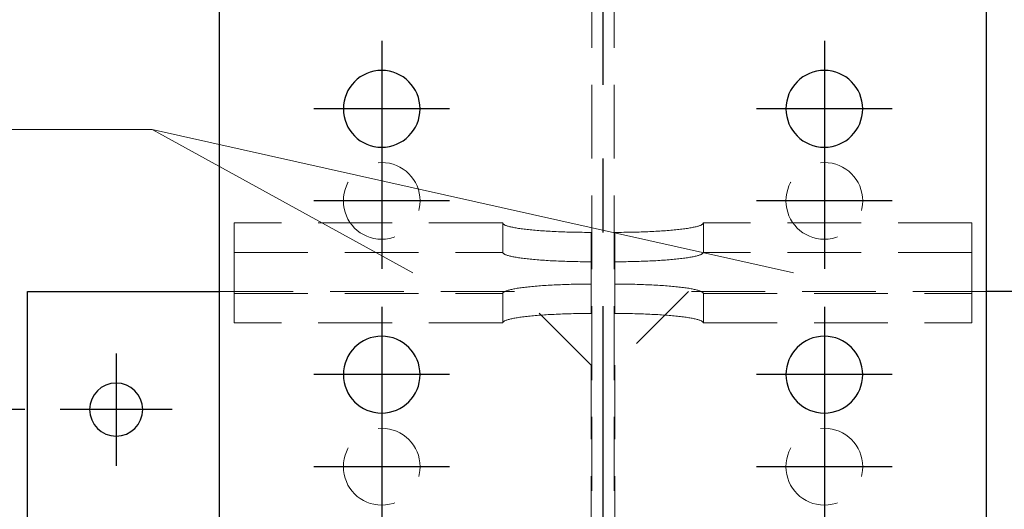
# Model space of a CAD drawing. Header units: millimetres. Extents: x 2097 to 3301, y 14853 to 15503.
# Tile 42 of 97: x 2376 to 2409, y 15432 to 15448. Entities that reach past the tile are written whole.
import ezdxf

# ---------------------------------------------------------------- set-up
doc = ezdxf.new("R2010")
doc.units = ezdxf.units.MM
doc.header["$LTSCALE"] = 10
doc.linetypes.add('HIDDEN', pattern=[0.375, 0.25, -0.125])
doc.linetypes.add('MITTE', pattern=[2, 1.25, -0.25, 0.25, -0.25])
doc.layers.get('Defpoints').update_dxf_attribs({"color": 1})
for name, color, linetype, lineweight in [('PS_DIM', 4, 'Continuous', 13), ('PS_Hidden', 2, 'HIDDEN', 9), ('PS_Pos', 1, 'Continuous', 15), ('PS_SOLID', 7, 'Continuous', 30)]:
    doc.layers.add(name, color=color, linetype=linetype, lineweight=lineweight)
doc.layers.add('PS_MID', color=5, linetype='MITTE')
doc.layers.add('PS_SHAPE', color=3, linetype='Continuous')
doc.styles.add('simplex', font='simplex.shx', dxfattribs={"width": 0.75})
doc.dimstyles.new('1_10_GŁ_DS1-LS10', dxfattribs={"dimtxt": 2, "dimasz": 2, "dimexe": 2, "dimexo": 5, "dimgap": 1, "dimtad": 1, "dimjust": 4, "dimdec": 0, "dimlfac": 10, "dimtxsty": 'simplex', "dimblk1": 'NONE', "dimsah": 1, "dimcen": 2, "dimclrd": 256, "dimclre": 256, "dimclrt": 3, "dimadec": 1, "dimazin": 0, "dimtfac": 1, "dimtdec": 0, "dimtmove": 2, "dimatfit": 3, "dimfxl": 1, "dimarcsym": 0})

# ---------------------------------------------------------------- blocks, each defined once
blk = doc.blocks.new('*D1398')
at = {"layer": 'Defpoints', "color": 0, "transparency": 16777216}
for p in [(2360.893, 15428.911), (2381.148, 15428.911), (2408.748, 15223.911)]:
    blk.add_point(p, dxfattribs=at)
at = {"layer": 'PS_DIM', "lineweight": -2, "transparency": 16777216}
for p, q in [((2376.148, 15428.911), (2358.893, 15428.911)), ((2360.893, 15223.911), (2360.893, 15426.911)), ((2403.748, 15223.911), (2358.893, 15223.911))]:
    blk.add_line(p, q, dxfattribs=at)
at = {"layer": 'PS_DIM', "transparency": 16777216}
blk.add_solid([(2360.559, 15426.911), (2361.226, 15426.911), (2360.893, 15428.911)], dxfattribs=at)
at = {"layer": 'PS_DIM', "color": 3, "transparency": 16777216, "insert": (2364.555, 15430.931), "char_height": 2, "attachment_point": 5, "rotation": 0.0573, "style": 'simplex'}
blk.add_mtext('6470', dxfattribs=at)
blk = doc.blocks.new('_None')
blk = doc.blocks.new('*D1399')
at = {"layer": 'Defpoints', "color": 0, "transparency": 16777216}
for p in [(2360.893, 15434.911), (2381.148, 15434.911), (2408.748, 15223.911)]:
    blk.add_point(p, dxfattribs=at)
at = {"layer": 'PS_DIM', "lineweight": -2, "transparency": 16777216}
for p, q in [((2376.148, 15434.911), (2358.893, 15434.911)), ((2360.893, 15223.911), (2360.893, 15432.911)), ((2403.748, 15223.911), (2358.893, 15223.911))]:
    blk.add_line(p, q, dxfattribs=at)
at = {"layer": 'PS_DIM', "transparency": 16777216}
blk.add_solid([(2360.559, 15432.911), (2361.226, 15432.911), (2360.893, 15434.911)], dxfattribs=at)
at = {"layer": 'PS_DIM', "color": 3, "transparency": 16777216, "insert": (2364.555, 15436.931), "char_height": 2, "attachment_point": 5, "rotation": 0.0573, "style": 'simplex'}
blk.add_mtext('6530', dxfattribs=at)
blk = doc.blocks.new('*D1400')
at = {"layer": 'Defpoints', "color": 0, "transparency": 16777216}
for p in [(2360.893, 15451.911), (2388.664, 15451.911), (2408.748, 15223.911)]:
    blk.add_point(p, dxfattribs=at)
at = {"layer": 'PS_DIM', "lineweight": -2, "transparency": 16777216}
for p, q in [((2383.664, 15451.911), (2358.893, 15451.911)), ((2360.893, 15223.911), (2360.893, 15449.911)), ((2403.748, 15223.911), (2358.893, 15223.911))]:
    blk.add_line(p, q, dxfattribs=at)
at = {"layer": 'PS_DIM', "transparency": 16777216}
blk.add_solid([(2360.559, 15449.911), (2361.226, 15449.911), (2360.893, 15451.911)], dxfattribs=at)
at = {"layer": 'PS_DIM', "color": 3, "transparency": 16777216, "insert": (2364.555, 15453.931), "char_height": 2, "attachment_point": 5, "rotation": 0.0573, "style": 'simplex'}
blk.add_mtext('6700', dxfattribs=at)
blk = doc.blocks.new('*X599')
at = {"layer": 'PS_Hidden', "color": 2, "linetype": 'HIDDEN'}
for p, q in [((2595.373, 15285.911), (2595.373, 15451.911)), ((2596.123, 15285.911), (2596.123, 15451.911)), ((2583.248, 15440.235), (2583.248, 15441.229)), ((2592.348, 15441.229), (2583.248, 15441.229)), ((2592.348, 15441.229), (2592.349, 15441.221)), ((2592.348, 15440.235), (2592.348, 15441.229)), ((2592.349, 15441.221), (2592.352, 15441.213)), ((2592.352, 15441.213), (2592.357, 15441.205)), ((2592.357, 15441.205), (2592.363, 15441.197)), ((2592.363, 15441.197), (2592.372, 15441.189)), ((2592.372, 15441.189), (2592.383, 15441.181)), ((2592.383, 15441.181), (2592.395, 15441.173)), ((2592.395, 15441.173), (2592.409, 15441.165)), ((2592.409, 15441.165), (2592.426, 15441.157)), ((2592.426, 15441.157), (2592.444, 15441.149)), ((2592.444, 15441.149), (2592.464, 15441.142)), ((2592.464, 15441.142), (2592.486, 15441.134)), ((2592.486, 15441.134), (2592.509, 15441.126)), ((2592.509, 15441.126), (2592.535, 15441.119)), ((2592.535, 15441.119), (2592.562, 15441.111)), ((2592.562, 15441.111), (2592.591, 15441.104)), ((2592.591, 15441.104), (2592.622, 15441.096)), ((2592.622, 15441.096), (2592.655, 15441.089)), ((2592.655, 15441.089), (2592.689, 15441.082)), ((2592.689, 15441.082), (2592.725, 15441.075)), ((2592.725, 15441.075), (2592.763, 15441.068)), ((2592.763, 15441.068), (2592.802, 15441.061)), ((2592.802, 15441.061), (2592.843, 15441.054)), ((2592.843, 15441.054), (2592.886, 15441.047)), ((2592.886, 15441.047), (2592.93, 15441.041)), ((2592.93, 15441.041), (2592.976, 15441.034)), ((2592.976, 15441.034), (2593.023, 15441.028)), ((2593.023, 15441.028), (2593.072, 15441.022)), ((2593.072, 15441.022), (2593.122, 15441.016)), ((2593.122, 15441.016), (2593.174, 15441.01)), ((2593.174, 15441.01), (2593.227, 15441.004)), ((2593.227, 15441.004), (2593.281, 15440.999)), ((2593.281, 15440.999), (2593.337, 15440.993)), ((2593.337, 15440.993), (2593.394, 15440.988)), ((2593.394, 15440.988), (2593.452, 15440.983)), ((2593.452, 15440.983), (2593.512, 15440.978)), ((2593.512, 15440.978), (2593.572, 15440.973)), ((2593.572, 15440.973), (2593.634, 15440.968)), ((2593.634, 15440.968), (2593.697, 15440.963)), ((2593.697, 15440.963), (2593.761, 15440.959)), ((2593.761, 15440.959), (2593.826, 15440.955)), ((2593.826, 15440.955), (2593.892, 15440.951)), ((2593.892, 15440.951), (2593.959, 15440.947)), ((2593.959, 15440.947), (2594.027, 15440.943)), ((2594.027, 15440.943), (2594.095, 15440.94)), ((2594.095, 15440.94), (2594.165, 15440.937)), ((2594.165, 15440.937), (2594.235, 15440.934)), ((2594.235, 15440.934), (2594.306, 15440.931)), ((2594.306, 15440.931), (2594.378, 15440.928)), ((2594.378, 15440.928), (2594.45, 15440.925)), ((2594.45, 15440.925), (2594.523, 15440.923)), ((2594.523, 15440.923), (2594.596, 15440.921)), ((2594.596, 15440.921), (2594.67, 15440.919)), ((2594.67, 15440.919), (2594.744, 15440.917)), ((2594.744, 15440.917), (2594.819, 15440.916)), ((2594.819, 15440.916), (2594.894, 15440.915)), ((2596.602, 15440.915), (2596.677, 15440.916)), ((2596.677, 15440.916), (2596.752, 15440.917)), ((2596.752, 15440.917), (2596.826, 15440.919)), ((2596.826, 15440.919), (2596.9, 15440.921)), ((2596.9, 15440.921), (2596.973, 15440.923)), ((2596.973, 15440.923), (2597.046, 15440.925)), ((2597.046, 15440.925), (2597.118, 15440.928)), ((2597.118, 15440.928), (2597.19, 15440.931)), ((2597.19, 15440.931), (2597.261, 15440.934)), ((2597.261, 15440.934), (2597.331, 15440.937)), ((2597.331, 15440.937), (2597.401, 15440.94)), ((2597.401, 15440.94), (2597.469, 15440.943)), ((2597.469, 15440.943), (2597.537, 15440.947)), ((2597.537, 15440.947), (2597.604, 15440.951)), ((2597.604, 15440.951), (2597.67, 15440.955)), ((2597.67, 15440.955), (2597.735, 15440.959)), ((2597.735, 15440.959), (2597.799, 15440.963)), ((2597.799, 15440.963), (2597.862, 15440.968)), ((2597.862, 15440.968), (2597.924, 15440.973)), ((2597.924, 15440.973), (2597.984, 15440.978)), ((2597.984, 15440.978), (2598.044, 15440.983)), ((2598.044, 15440.983), (2598.102, 15440.988)), ((2598.102, 15440.988), (2598.159, 15440.993)), ((2598.159, 15440.993), (2598.215, 15440.999)), ((2598.215, 15440.999), (2598.269, 15441.004)), ((2598.269, 15441.004), (2598.322, 15441.01)), ((2598.322, 15441.01), (2598.374, 15441.016)), ((2598.374, 15441.016), (2598.424, 15441.022)), ((2598.424, 15441.022), (2598.473, 15441.028)), ((2598.473, 15441.028), (2598.52, 15441.034)), ((2598.52, 15441.034), (2598.566, 15441.041)), ((2598.566, 15441.041), (2598.61, 15441.047)), ((2598.61, 15441.047), (2598.653, 15441.054)), ((2598.653, 15441.054), (2598.694, 15441.061)), ((2598.694, 15441.061), (2598.733, 15441.068)), ((2598.733, 15441.068), (2598.771, 15441.075)), ((2598.771, 15441.075), (2598.807, 15441.082)), ((2598.807, 15441.082), (2598.841, 15441.089)), ((2598.841, 15441.089), (2598.874, 15441.096)), ((2598.874, 15441.096), (2598.905, 15441.104)), ((2598.905, 15441.104), (2598.934, 15441.111)), ((2598.934, 15441.111), (2598.961, 15441.119)), ((2598.961, 15441.119), (2598.987, 15441.126)), ((2598.987, 15441.126), (2599.01, 15441.134)), ((2599.01, 15441.134), (2599.032, 15441.142)), ((2599.032, 15441.142), (2599.052, 15441.149)), ((2599.052, 15441.149), (2599.07, 15441.157)), ((2599.07, 15441.157), (2599.087, 15441.165)), ((2599.087, 15441.165), (2599.101, 15441.173)), ((2599.101, 15441.173), (2599.113, 15441.181)), ((2599.113, 15441.181), (2599.124, 15441.189)), ((2599.124, 15441.189), (2599.133, 15441.197)), ((2599.133, 15441.197), (2599.139, 15441.205)), ((2599.139, 15441.205), (2599.144, 15441.213)), ((2599.144, 15441.213), (2599.147, 15441.221)), ((2599.147, 15441.221), (2599.148, 15441.229)), ((2608.248, 15441.229), (2599.148, 15441.229)), ((2599.148, 15441.229), (2599.148, 15441.229)), ((2599.148, 15441.229), (2599.148, 15440.235)), ((2608.248, 15440.235), (2608.248, 15441.229)), ((2594.894, 15440.915), (2594.969, 15440.913)), ((2594.969, 15440.913), (2595.045, 15440.913)), ((2595.045, 15440.913), (2595.12, 15440.912)), ((2595.12, 15440.912), (2595.196, 15440.911)), ((2595.196, 15440.911), (2595.272, 15440.911)), ((2595.272, 15440.911), (2595.348, 15440.911)), ((2595.348, 15440.911), (2595.348, 15440.911)), ((2595.348, 15440.911), (2595.348, 15439.917)), ((2596.148, 15439.917), (2596.148, 15440.911)), ((2596.148, 15440.911), (2596.224, 15440.911)), ((2596.224, 15440.911), (2596.3, 15440.911)), ((2596.3, 15440.911), (2596.376, 15440.912)), ((2596.376, 15440.912), (2596.452, 15440.913)), ((2596.452, 15440.913), (2596.527, 15440.913)), ((2596.527, 15440.913), (2596.602, 15440.915)), ((2583.248, 15437.847), (2583.248, 15440.235)), ((2583.248, 15440.235), (2592.348, 15440.235)), ((2592.349, 15440.227), (2592.348, 15440.235)), ((2592.348, 15440.235), (2592.348, 15440.235)), ((2592.352, 15440.219), (2592.349, 15440.227)), ((2592.357, 15440.211), (2592.352, 15440.219)), ((2592.363, 15440.203), (2592.357, 15440.211)), ((2592.372, 15440.195), (2592.363, 15440.203)), ((2592.383, 15440.187), (2592.372, 15440.195)), ((2592.395, 15440.179), (2592.383, 15440.187)), ((2592.409, 15440.171), (2592.395, 15440.179)), ((2592.426, 15440.163), (2592.409, 15440.171)), ((2592.444, 15440.155), (2592.426, 15440.163)), ((2592.464, 15440.147), (2592.444, 15440.155)), ((2592.486, 15440.14), (2592.464, 15440.147)), ((2592.509, 15440.132), (2592.486, 15440.14)), ((2592.535, 15440.124), (2592.509, 15440.132)), ((2592.562, 15440.117), (2592.535, 15440.124)), ((2592.591, 15440.109), (2592.562, 15440.117)), ((2592.622, 15440.102), (2592.591, 15440.109)), ((2592.655, 15440.095), (2592.622, 15440.102)), ((2592.689, 15440.088), (2592.655, 15440.095)), ((2592.725, 15440.08), (2592.689, 15440.088)), ((2592.763, 15440.073), (2592.725, 15440.08)), ((2592.802, 15440.067), (2592.763, 15440.073)), ((2592.843, 15440.06), (2592.802, 15440.067)), ((2592.886, 15440.053), (2592.843, 15440.06)), ((2592.93, 15440.046), (2592.886, 15440.053)), ((2592.976, 15440.04), (2592.93, 15440.046)), ((2593.023, 15440.034), (2592.976, 15440.04)), ((2593.072, 15440.028), (2593.023, 15440.034)), ((2593.122, 15440.021), (2593.072, 15440.028)), ((2593.174, 15440.016), (2593.122, 15440.021)), ((2593.227, 15440.01), (2593.174, 15440.016)), ((2593.281, 15440.004), (2593.227, 15440.01)), ((2593.337, 15439.999), (2593.281, 15440.004)), ((2593.394, 15439.993), (2593.337, 15439.999)), ((2593.452, 15439.988), (2593.394, 15439.993)), ((2593.512, 15439.983), (2593.452, 15439.988)), ((2593.572, 15439.978), (2593.512, 15439.983)), ((2593.634, 15439.974), (2593.572, 15439.978)), ((2593.697, 15439.969), (2593.634, 15439.974)), ((2593.761, 15439.965), (2593.697, 15439.969)), ((2593.826, 15439.961), (2593.761, 15439.965)), ((2593.892, 15439.957), (2593.826, 15439.961)), ((2593.959, 15439.953), (2593.892, 15439.957)), ((2594.027, 15439.949), (2593.959, 15439.953)), ((2594.095, 15439.946), (2594.027, 15439.949)), ((2594.165, 15439.942), (2594.095, 15439.946)), ((2594.235, 15439.939), (2594.165, 15439.942)), ((2594.306, 15439.936), (2594.235, 15439.939)), ((2594.378, 15439.934), (2594.306, 15439.936)), ((2594.45, 15439.931), (2594.378, 15439.934)), ((2594.523, 15439.929), (2594.45, 15439.931)), ((2594.596, 15439.927), (2594.523, 15439.929)), ((2594.67, 15439.925), (2594.596, 15439.927)), ((2594.744, 15439.923), (2594.67, 15439.925)), ((2594.819, 15439.922), (2594.744, 15439.923)), ((2594.894, 15439.92), (2594.819, 15439.922)), ((2594.969, 15439.919), (2594.894, 15439.92)), ((2595.045, 15439.918), (2594.969, 15439.919)), ((2595.12, 15439.917), (2595.045, 15439.918)), ((2595.196, 15439.917), (2595.12, 15439.917)), ((2595.272, 15439.917), (2595.196, 15439.917)), ((2595.348, 15439.917), (2595.272, 15439.917)), ((2595.348, 15439.917), (2595.348, 15438.165)), ((2596.148, 15439.917), (2596.148, 15438.165)), ((2596.224, 15439.917), (2596.148, 15439.917)), ((2596.148, 15439.917), (2596.148, 15439.917)), ((2596.3, 15439.917), (2596.224, 15439.917)), ((2596.376, 15439.917), (2596.3, 15439.917)), ((2596.452, 15439.918), (2596.376, 15439.917)), ((2596.527, 15439.919), (2596.452, 15439.918)), ((2596.602, 15439.92), (2596.527, 15439.919)), ((2596.677, 15439.922), (2596.602, 15439.92)), ((2596.752, 15439.923), (2596.677, 15439.922)), ((2596.826, 15439.925), (2596.752, 15439.923)), ((2596.9, 15439.927), (2596.826, 15439.925)), ((2596.973, 15439.929), (2596.9, 15439.927)), ((2597.046, 15439.931), (2596.973, 15439.929)), ((2597.118, 15439.934), (2597.046, 15439.931)), ((2597.19, 15439.936), (2597.118, 15439.934)), ((2597.261, 15439.939), (2597.19, 15439.936)), ((2597.331, 15439.942), (2597.261, 15439.939)), ((2597.401, 15439.946), (2597.331, 15439.942)), ((2597.469, 15439.949), (2597.401, 15439.946)), ((2597.537, 15439.953), (2597.469, 15439.949)), ((2597.604, 15439.957), (2597.537, 15439.953)), ((2597.67, 15439.961), (2597.604, 15439.957)), ((2597.735, 15439.965), (2597.67, 15439.961)), ((2597.799, 15439.969), (2597.735, 15439.965)), ((2597.862, 15439.974), (2597.799, 15439.969)), ((2597.924, 15439.978), (2597.862, 15439.974)), ((2597.984, 15439.983), (2597.924, 15439.978)), ((2598.044, 15439.988), (2597.984, 15439.983)), ((2598.102, 15439.993), (2598.044, 15439.988)), ((2598.159, 15439.999), (2598.102, 15439.993)), ((2598.215, 15440.004), (2598.159, 15439.999)), ((2598.269, 15440.01), (2598.215, 15440.004)), ((2598.322, 15440.016), (2598.269, 15440.01)), ((2598.374, 15440.021), (2598.322, 15440.016)), ((2598.424, 15440.028), (2598.374, 15440.021)), ((2598.473, 15440.034), (2598.424, 15440.028)), ((2598.52, 15440.04), (2598.473, 15440.034)), ((2598.566, 15440.046), (2598.52, 15440.04)), ((2598.61, 15440.053), (2598.566, 15440.046)), ((2598.653, 15440.06), (2598.61, 15440.053)), ((2598.694, 15440.067), (2598.653, 15440.06)), ((2598.733, 15440.073), (2598.694, 15440.067)), ((2598.771, 15440.08), (2598.733, 15440.073)), ((2598.807, 15440.088), (2598.771, 15440.08)), ((2598.841, 15440.095), (2598.807, 15440.088)), ((2598.874, 15440.102), (2598.841, 15440.095)), ((2598.905, 15440.109), (2598.874, 15440.102)), ((2598.934, 15440.117), (2598.905, 15440.109)), ((2598.961, 15440.124), (2598.934, 15440.117)), ((2598.987, 15440.132), (2598.961, 15440.124)), ((2599.01, 15440.14), (2598.987, 15440.132)), ((2599.032, 15440.147), (2599.01, 15440.14)), ((2599.052, 15440.155), (2599.032, 15440.147)), ((2599.07, 15440.163), (2599.052, 15440.155)), ((2599.087, 15440.171), (2599.07, 15440.163)), ((2599.101, 15440.179), (2599.087, 15440.171)), ((2599.113, 15440.187), (2599.101, 15440.179)), ((2599.124, 15440.195), (2599.113, 15440.187)), ((2599.133, 15440.203), (2599.124, 15440.195)), ((2599.139, 15440.211), (2599.133, 15440.203)), ((2599.144, 15440.219), (2599.139, 15440.211)), ((2599.147, 15440.227), (2599.144, 15440.219)), ((2599.148, 15440.235), (2599.147, 15440.227)), ((2608.248, 15440.235), (2599.148, 15440.235)), ((2608.248, 15437.847), (2608.248, 15440.235)), ((2592.444, 15438.921), (2592.426, 15438.913)), ((2592.464, 15438.929), (2592.444, 15438.921)), ((2592.486, 15438.937), (2592.464, 15438.929)), ((2592.509, 15438.944), (2592.486, 15438.937)), ((2592.535, 15438.952), (2592.509, 15438.944)), ((2592.562, 15438.96), (2592.535, 15438.952)), ((2592.591, 15438.967), (2592.562, 15438.96)), ((2592.622, 15438.974), (2592.591, 15438.967)), ((2592.655, 15438.982), (2592.622, 15438.974)), ((2592.689, 15438.989), (2592.655, 15438.982)), ((2592.725, 15438.996), (2592.689, 15438.989)), ((2592.763, 15439.003), (2592.725, 15438.996)), ((2592.802, 15439.01), (2592.763, 15439.003)), ((2592.843, 15439.017), (2592.802, 15439.01)), ((2592.886, 15439.023), (2592.843, 15439.017)), ((2592.93, 15439.03), (2592.886, 15439.023)), ((2592.976, 15439.036), (2592.93, 15439.03)), ((2593.023, 15439.043), (2592.976, 15439.036)), ((2593.072, 15439.049), (2593.023, 15439.043)), ((2593.122, 15439.055), (2593.072, 15439.049)), ((2593.174, 15439.061), (2593.122, 15439.055)), ((2593.227, 15439.067), (2593.174, 15439.061)), ((2593.281, 15439.072), (2593.227, 15439.067)), ((2593.337, 15439.078), (2593.281, 15439.072)), ((2593.394, 15439.083), (2593.337, 15439.078)), ((2593.452, 15439.088), (2593.394, 15439.083)), ((2593.512, 15439.093), (2593.452, 15439.088)), ((2593.572, 15439.098), (2593.512, 15439.093)), ((2593.634, 15439.103), (2593.572, 15439.098)), ((2593.697, 15439.107), (2593.634, 15439.103)), ((2593.761, 15439.112), (2593.697, 15439.107)), ((2593.826, 15439.116), (2593.761, 15439.112)), ((2593.892, 15439.12), (2593.826, 15439.116)), ((2593.959, 15439.124), (2593.892, 15439.12)), ((2594.027, 15439.127), (2593.959, 15439.124)), ((2594.095, 15439.131), (2594.027, 15439.127)), ((2594.165, 15439.134), (2594.095, 15439.131)), ((2594.235, 15439.137), (2594.165, 15439.134)), ((2594.306, 15439.14), (2594.235, 15439.137)), ((2594.378, 15439.143), (2594.306, 15439.14)), ((2594.45, 15439.145), (2594.378, 15439.143)), ((2594.523, 15439.148), (2594.45, 15439.145)), ((2594.596, 15439.15), (2594.523, 15439.148)), ((2594.67, 15439.152), (2594.596, 15439.15)), ((2594.744, 15439.153), (2594.67, 15439.152)), ((2594.819, 15439.155), (2594.744, 15439.153)), ((2594.894, 15439.156), (2594.819, 15439.155)), ((2594.969, 15439.157), (2594.894, 15439.156)), ((2595.045, 15439.158), (2594.969, 15439.157)), ((2595.12, 15439.159), (2595.045, 15439.158)), ((2595.196, 15439.159), (2595.12, 15439.159)), ((2595.272, 15439.16), (2595.196, 15439.159)), ((2595.348, 15439.16), (2595.272, 15439.16)), ((2596.224, 15439.16), (2596.148, 15439.16)), ((2596.148, 15439.16), (2596.148, 15439.16)), ((2596.3, 15439.159), (2596.224, 15439.16)), ((2596.376, 15439.159), (2596.3, 15439.159)), ((2596.452, 15439.158), (2596.376, 15439.159)), ((2596.527, 15439.157), (2596.452, 15439.158)), ((2596.602, 15439.156), (2596.527, 15439.157)), ((2596.677, 15439.155), (2596.602, 15439.156)), ((2596.752, 15439.153), (2596.677, 15439.155)), ((2596.826, 15439.152), (2596.752, 15439.153)), ((2596.9, 15439.15), (2596.826, 15439.152)), ((2596.973, 15439.148), (2596.9, 15439.15)), ((2597.046, 15439.145), (2596.973, 15439.148)), ((2597.118, 15439.143), (2597.046, 15439.145)), ((2597.19, 15439.14), (2597.118, 15439.143)), ((2597.261, 15439.137), (2597.19, 15439.14)), ((2597.331, 15439.134), (2597.261, 15439.137)), ((2597.401, 15439.131), (2597.331, 15439.134)), ((2597.469, 15439.127), (2597.401, 15439.131)), ((2597.537, 15439.124), (2597.469, 15439.127)), ((2597.604, 15439.12), (2597.537, 15439.124)), ((2597.67, 15439.116), (2597.604, 15439.12)), ((2597.735, 15439.112), (2597.67, 15439.116)), ((2597.799, 15439.107), (2597.735, 15439.112)), ((2597.862, 15439.103), (2597.799, 15439.107)), ((2597.924, 15439.098), (2597.862, 15439.103)), ((2597.984, 15439.093), (2597.924, 15439.098)), ((2598.044, 15439.088), (2597.984, 15439.093)), ((2598.102, 15439.083), (2598.044, 15439.088)), ((2598.159, 15439.078), (2598.102, 15439.083)), ((2598.215, 15439.072), (2598.159, 15439.078)), ((2598.269, 15439.067), (2598.215, 15439.072)), ((2598.322, 15439.061), (2598.269, 15439.067)), ((2598.374, 15439.055), (2598.322, 15439.061)), ((2598.424, 15439.049), (2598.374, 15439.055)), ((2598.473, 15439.043), (2598.424, 15439.049)), ((2598.52, 15439.036), (2598.473, 15439.043)), ((2598.566, 15439.03), (2598.52, 15439.036)), ((2598.61, 15439.023), (2598.566, 15439.03)), ((2598.653, 15439.017), (2598.61, 15439.023)), ((2598.694, 15439.01), (2598.653, 15439.017)), ((2598.733, 15439.003), (2598.694, 15439.01)), ((2598.771, 15438.996), (2598.733, 15439.003)), ((2598.807, 15438.989), (2598.771, 15438.996)), ((2598.841, 15438.982), (2598.807, 15438.989)), ((2598.874, 15438.974), (2598.841, 15438.982)), ((2598.905, 15438.967), (2598.874, 15438.974)), ((2598.934, 15438.96), (2598.905, 15438.967)), ((2598.961, 15438.952), (2598.934, 15438.96)), ((2598.987, 15438.944), (2598.961, 15438.952)), ((2599.01, 15438.937), (2598.987, 15438.944)), ((2599.032, 15438.929), (2599.01, 15438.937)), ((2599.052, 15438.921), (2599.032, 15438.929)), ((2599.07, 15438.913), (2599.052, 15438.921)), ((2582.748, 15438.911), (2592.848, 15438.911)), ((2583.248, 15438.841), (2592.348, 15438.841)), ((2592.349, 15438.85), (2592.348, 15438.841)), ((2592.348, 15438.841), (2592.348, 15437.847)), ((2592.352, 15438.858), (2592.349, 15438.85)), ((2592.357, 15438.866), (2592.352, 15438.858)), ((2592.363, 15438.874), (2592.357, 15438.866)), ((2592.372, 15438.882), (2592.363, 15438.874)), ((2592.383, 15438.89), (2592.372, 15438.882)), ((2592.395, 15438.898), (2592.383, 15438.89)), ((2592.409, 15438.906), (2592.395, 15438.898)), ((2592.426, 15438.913), (2592.409, 15438.906)), ((2595.348, 15436.411), (2592.848, 15438.911)), ((2598.648, 15438.911), (2596.148, 15436.411)), ((2608.748, 15438.911), (2598.648, 15438.911)), ((2599.087, 15438.906), (2599.07, 15438.913)), ((2599.101, 15438.898), (2599.087, 15438.906)), ((2599.113, 15438.89), (2599.101, 15438.898)), ((2599.124, 15438.882), (2599.113, 15438.89)), ((2599.133, 15438.874), (2599.124, 15438.882)), ((2599.139, 15438.866), (2599.133, 15438.874)), ((2599.144, 15438.858), (2599.139, 15438.866)), ((2599.147, 15438.85), (2599.144, 15438.858)), ((2599.148, 15438.841), (2599.147, 15438.85)), ((2599.148, 15438.841), (2608.248, 15438.841)), ((2599.148, 15437.847), (2599.148, 15438.841)), ((2592.409, 15437.911), (2592.426, 15437.919)), ((2592.426, 15437.919), (2592.444, 15437.927)), ((2592.444, 15437.927), (2592.464, 15437.935)), ((2592.464, 15437.935), (2592.486, 15437.942)), ((2592.486, 15437.942), (2592.509, 15437.95)), ((2592.509, 15437.95), (2592.535, 15437.958)), ((2592.535, 15437.958), (2592.562, 15437.965)), ((2592.562, 15437.965), (2592.591, 15437.973)), ((2592.591, 15437.973), (2592.622, 15437.98)), ((2592.622, 15437.98), (2592.655, 15437.987)), ((2592.655, 15437.987), (2592.689, 15437.995)), ((2592.689, 15437.995), (2592.725, 15438.002)), ((2592.725, 15438.002), (2592.763, 15438.009)), ((2592.763, 15438.009), (2592.802, 15438.016)), ((2592.802, 15438.016), (2592.843, 15438.022)), ((2592.843, 15438.022), (2592.886, 15438.029)), ((2592.886, 15438.029), (2592.93, 15438.036)), ((2592.93, 15438.036), (2592.976, 15438.042)), ((2592.976, 15438.042), (2593.023, 15438.048)), ((2593.023, 15438.048), (2593.072, 15438.054)), ((2593.072, 15438.054), (2593.122, 15438.061)), ((2593.122, 15438.061), (2593.174, 15438.066)), ((2593.174, 15438.066), (2593.227, 15438.072)), ((2593.227, 15438.072), (2593.281, 15438.078)), ((2593.281, 15438.078), (2593.337, 15438.083)), ((2593.337, 15438.083), (2593.394, 15438.089)), ((2593.394, 15438.089), (2593.452, 15438.094)), ((2593.452, 15438.094), (2593.512, 15438.099)), ((2593.512, 15438.099), (2593.572, 15438.104)), ((2593.572, 15438.104), (2593.634, 15438.108)), ((2593.634, 15438.108), (2593.697, 15438.113)), ((2593.697, 15438.113), (2593.761, 15438.117)), ((2593.761, 15438.117), (2593.826, 15438.121)), ((2593.826, 15438.121), (2593.892, 15438.125)), ((2593.892, 15438.125), (2593.959, 15438.129)), ((2593.959, 15438.129), (2594.027, 15438.133)), ((2594.027, 15438.133), (2594.095, 15438.136)), ((2594.095, 15438.136), (2594.165, 15438.14)), ((2594.165, 15438.14), (2594.235, 15438.143)), ((2594.235, 15438.143), (2594.306, 15438.146)), ((2594.306, 15438.146), (2594.378, 15438.148)), ((2594.378, 15438.148), (2594.45, 15438.151)), ((2594.45, 15438.151), (2594.523, 15438.153)), ((2594.523, 15438.153), (2594.596, 15438.155)), ((2594.596, 15438.155), (2594.67, 15438.157)), ((2594.67, 15438.157), (2594.744, 15438.159)), ((2594.744, 15438.159), (2594.819, 15438.16)), ((2594.819, 15438.16), (2594.894, 15438.162)), ((2594.894, 15438.162), (2594.969, 15438.163)), ((2594.969, 15438.163), (2595.045, 15438.164)), ((2595.045, 15438.164), (2595.12, 15438.165)), ((2595.12, 15438.165), (2595.196, 15438.165)), ((2595.196, 15438.165), (2595.272, 15438.165)), ((2595.272, 15438.165), (2595.348, 15438.165)), ((2596.148, 15438.165), (2596.224, 15438.165)), ((2596.224, 15438.165), (2596.3, 15438.165)), ((2596.3, 15438.165), (2596.376, 15438.165)), ((2596.376, 15438.165), (2596.452, 15438.164)), ((2596.452, 15438.164), (2596.527, 15438.163)), ((2596.527, 15438.163), (2596.602, 15438.162)), ((2596.602, 15438.162), (2596.677, 15438.16)), ((2596.677, 15438.16), (2596.752, 15438.159)), ((2596.752, 15438.159), (2596.826, 15438.157)), ((2596.826, 15438.157), (2596.9, 15438.155)), ((2596.9, 15438.155), (2596.973, 15438.153)), ((2596.973, 15438.153), (2597.046, 15438.151)), ((2597.046, 15438.151), (2597.118, 15438.148)), ((2597.118, 15438.148), (2597.19, 15438.146)), ((2597.19, 15438.146), (2597.261, 15438.143)), ((2597.261, 15438.143), (2597.331, 15438.14)), ((2597.331, 15438.14), (2597.401, 15438.136)), ((2597.401, 15438.136), (2597.469, 15438.133)), ((2597.469, 15438.133), (2597.537, 15438.129)), ((2597.537, 15438.129), (2597.604, 15438.125)), ((2597.604, 15438.125), (2597.67, 15438.121)), ((2597.67, 15438.121), (2597.735, 15438.117)), ((2597.735, 15438.117), (2597.799, 15438.113)), ((2597.799, 15438.113), (2597.862, 15438.108)), ((2597.862, 15438.108), (2597.924, 15438.104)), ((2597.924, 15438.104), (2597.984, 15438.099)), ((2597.984, 15438.099), (2598.044, 15438.094)), ((2598.044, 15438.094), (2598.102, 15438.089)), ((2598.102, 15438.089), (2598.159, 15438.083)), ((2598.159, 15438.083), (2598.215, 15438.078)), ((2598.215, 15438.078), (2598.269, 15438.072)), ((2598.269, 15438.072), (2598.322, 15438.066)), ((2598.322, 15438.066), (2598.374, 15438.061)), ((2598.374, 15438.061), (2598.424, 15438.054)), ((2598.424, 15438.054), (2598.473, 15438.048)), ((2598.473, 15438.048), (2598.52, 15438.042)), ((2598.52, 15438.042), (2598.566, 15438.036)), ((2598.566, 15438.036), (2598.61, 15438.029)), ((2598.61, 15438.029), (2598.653, 15438.022)), ((2598.653, 15438.022), (2598.694, 15438.016)), ((2598.694, 15438.016), (2598.733, 15438.009)), ((2598.733, 15438.009), (2598.771, 15438.002)), ((2598.771, 15438.002), (2598.807, 15437.995)), ((2598.807, 15437.995), (2598.841, 15437.987)), ((2598.841, 15437.987), (2598.874, 15437.98)), ((2598.874, 15437.98), (2598.905, 15437.973)), ((2598.905, 15437.973), (2598.934, 15437.965)), ((2598.934, 15437.965), (2598.961, 15437.958)), ((2598.961, 15437.958), (2598.987, 15437.95)), ((2598.987, 15437.95), (2599.01, 15437.942)), ((2599.01, 15437.942), (2599.032, 15437.935)), ((2599.032, 15437.935), (2599.052, 15437.927)), ((2599.052, 15437.927), (2599.07, 15437.919)), ((2599.07, 15437.919), (2599.087, 15437.911)), ((2592.348, 15437.847), (2583.248, 15437.847)), ((2592.348, 15437.847), (2592.349, 15437.855)), ((2592.349, 15437.855), (2592.352, 15437.863)), ((2592.352, 15437.863), (2592.357, 15437.871)), ((2592.357, 15437.871), (2592.363, 15437.879)), ((2592.363, 15437.879), (2592.372, 15437.887)), ((2592.372, 15437.887), (2592.383, 15437.895)), ((2592.383, 15437.895), (2592.395, 15437.903)), ((2592.395, 15437.903), (2592.409, 15437.911)), ((2599.087, 15437.911), (2599.101, 15437.903)), ((2599.101, 15437.903), (2599.113, 15437.895)), ((2599.113, 15437.895), (2599.124, 15437.887)), ((2599.124, 15437.887), (2599.133, 15437.879)), ((2599.133, 15437.879), (2599.139, 15437.871)), ((2599.139, 15437.871), (2599.144, 15437.863)), ((2599.144, 15437.863), (2599.147, 15437.855)), ((2599.147, 15437.855), (2599.148, 15437.847)), ((2599.148, 15437.847), (2608.248, 15437.847)), ((2595.348, 15436.411), (2595.348, 15417.411)), ((2596.148, 15436.411), (2596.148, 15417.411))]:
    blk.add_line(p, q, dxfattribs=at)
at = {"layer": 'PS_Hidden', "color": 2, "extrusion": (0, 0, -1)}
for centre in [(-2588.248, 15441.977), (-2603.248, 15441.977), (-2588.248, 15432.977), (-2603.248, 15432.977)]:
    blk.add_circle(centre, 1.3, dxfattribs=at)
at = {"layer": 'PS_MID', "color": 5, "linetype": 'MITTE'}
for p, q in [((2595.748, 15285.911), (2595.748, 15456.911)), ((2588.248, 15447.394), (2588.248, 15442.794)), ((2603.248, 15447.394), (2603.248, 15442.794)), ((2590.548, 15445.094), (2585.948, 15445.094)), ((2605.548, 15445.094), (2600.948, 15445.094)), ((2588.248, 15444.277), (2588.248, 15439.677)), ((2603.248, 15444.277), (2603.248, 15439.677)), ((2590.548, 15441.977), (2585.948, 15441.977)), ((2605.548, 15441.977), (2600.948, 15441.977)), ((2588.248, 15438.394), (2588.248, 15433.794)), ((2603.248, 15438.394), (2603.248, 15433.794)), ((2579.248, 15436.811), (2579.248, 15433.011)), ((2590.548, 15436.094), (2585.948, 15436.094)), ((2605.548, 15436.094), (2600.948, 15436.094)), ((2588.248, 15435.277), (2588.248, 15430.677)), ((2603.248, 15435.277), (2603.248, 15430.677)), ((2581.148, 15434.911), (2577.348, 15434.911)), ((2590.548, 15432.977), (2585.948, 15432.977)), ((2605.548, 15432.977), (2600.948, 15432.977))]:
    blk.add_line(p, q, dxfattribs=at)
at = {"layer": 'PS_SOLID', "color": 7, "linetype": 'Continuous'}
for p, q in [((2582.748, 15285.911), (2582.748, 15451.911)), ((2608.748, 15285.911), (2608.748, 15451.911)), ((2576.248, 15426.411), (2576.248, 15438.911)), ((2576.248, 15438.911), (2582.748, 15438.911)), ((2615.248, 15438.911), (2608.748, 15438.911))]:
    blk.add_line(p, q, dxfattribs=at)
at = {"layer": 'PS_SOLID', "color": 7, "extrusion": (0, 0, -1)}
for centre, radius in [((-2588.248, 15445.094), 1.3), ((-2603.248, 15445.094), 1.3), ((-2588.248, 15436.094), 1.3), ((-2603.248, 15436.094), 1.3), ((-2579.248, 15434.911), 0.9)]:
    blk.add_circle(centre, radius, dxfattribs=at)
blk = doc.blocks.new('*X612')
at = {"color": 1}
for p in [(2575.47, 15444.397), (2602.198, 15439.538)]:
    blk.add_line(p, (2580.47, 15444.397), dxfattribs=at)
blk = doc.blocks.new('*X613')
at = {"color": 1}
for p, q in [((2569.727, 15446.497), (2573.37, 15446.497)), ((2575.47, 15444.397), (2580.47, 15444.397)), ((2589.298, 15439.538), (2580.47, 15444.397)), ((2569.727, 15442.297), (2573.37, 15442.297))]:
    blk.add_line(p, q, dxfattribs=at)
for centre, start, end in [((2569.727, 15444.397), 90, 270), ((2573.37, 15444.397), 270, 90)]:
    blk.add_arc(centre, 2.1, start, end, dxfattribs=at)
at = {"color": 2, "style": 'simplex', "width": 0.75}
blk.add_text('33', height=3, dxfattribs=at).set_placement((2569.727, 15442.897))

msp = doc.modelspace()

# ---------------------------------------------------------------- block references
at = {"layer": 'PS_Pos'}
for name in ['*X612', '*X613']:
    msp.add_blockref(name, (-200, 0), dxfattribs=at)
at = {"layer": 'PS_SHAPE', "color": 3}
msp.add_blockref('*X599', (-200, 0), dxfattribs=at)

# ---------------------------------------------------------------- dimensions: what is measured, and where the dimension line sits
at = {"layer": 'PS_DIM'}
for base, p2, text, picture, middle in [((2360.893, 15451.911), (2388.664, 15451.911), '6700', '*D1400', (2364.555, 15453.931)), ((2360.893, 15434.911), (2381.148, 15434.911), '6530', '*D1399', (2364.555, 15436.931)), ((2360.893, 15428.911), (2381.148, 15428.911), '6470', '*D1398', (2364.555, 15430.931))]:
    dim = msp.add_linear_dim(base=base, p1=(2408.748, 15223.911), p2=p2, angle=90, text=text, dimstyle='1_10_GŁ_DS1-LS10', dxfattribs=at)
    dim.commit()
    dim.dimension.update_dxf_attribs({"geometry": picture, "text_midpoint": middle, "dimtype": 160, "text_rotation": 0.0573})

doc.saveas('drawing.dxf')
